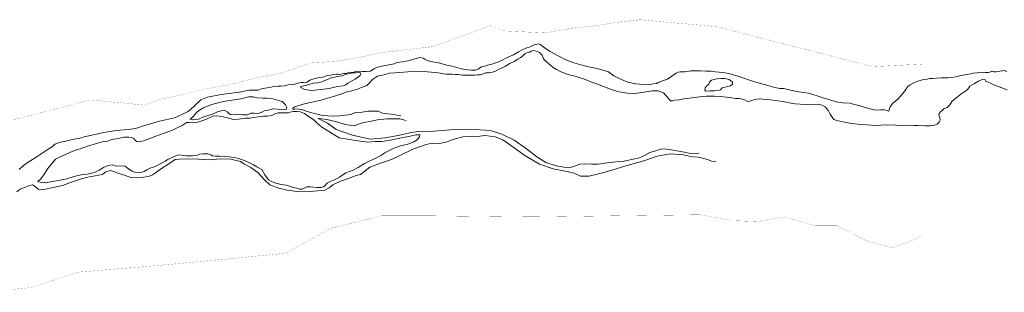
# Model space of a CAD drawing. Header units: metres. Extents: x 222609 to 404409, y 8547781 to 8795234.
# Tile 3 of 37: x 354589 to 356458, y 8548654 to 8549171. Entities that reach past the tile are written whole.
import ezdxf

# ---------------------------------------------------------------- set-up
doc = ezdxf.new("R2010")
doc.units = ezdxf.units.M
doc.layers.add('01. RIO', color=7, linetype='Continuous', lineweight=5, true_color=0x2776bb)
doc.layers.add('02. FAJA MARGINAL', color=5, linetype='Continuous', lineweight=0)

# ---------------------------------------------------------------- blocks, each defined once
blk = doc.blocks.new('REIORORI')
at = {"layer": '01. RIO', "color": 152, "lineweight": 15, "true_color": 0x2776bb, "flags": 128}
for points in [[(356462.8, 8549073), (356458.2, 8549074.5), (356454.9, 8549074.4), (356449.9, 8549073.3), (356443, 8549072.4), (356438, 8549072.3), (356435.6, 8549072.8), (356433.8, 8549072.8), (356432, 8549072.1), (356430.8, 8549071.7), (356428.3, 8549070.8), (356424.4, 8549070.8), (356422.1, 8549071.1), (356418.1, 8549070.6), (356414.7, 8549071), (356406.6, 8549070.2), (356398.9, 8549069.6), (356394.2, 8549068.4), (356387.2, 8549067.4), (356383.3, 8549066.6), (356379.7, 8549065.9), (356372.9, 8549064.5), (356366.2, 8549063), (356357.7, 8549061.7), (356350.7, 8549060.9), (356338.3, 8549060.7), (356329.4, 8549060.1), (356322.5, 8549059.7), (356316.9, 8549059.6), (356311.8, 8549058.6), (356305.5, 8549057.6), (356300.2, 8549056.4), (356292.3, 8549053.7), (356286.1, 8549051.1), (356278.3, 8549047.2), (356274.6, 8549043.7), (356271.1, 8549038.6), (356264.6, 8549030.7), (356255.8, 8549020.3), (356245.6, 8549012.3), (356241.3, 8549005.9), (356239.4, 8549000.4), (356239.1, 8548997.7), (356238.4, 8548997.7), (356235.9, 8548998.7), (356233.1, 8548999.7), (356229.8, 8549000.2), (356223.9, 8548999.9), (356213.4, 8548999.6), (356203.3, 8549002), (356192.1, 8549004.9), (356184.4, 8549007.9), (356176.8, 8549009.6), (356171.4, 8549010.7), (356165.3, 8549012.7), (356151.9, 8549013.3), (356142, 8549014.8), (356132.8, 8549016.9), (356123.2, 8549020.1), (356115.5, 8549022.1), (356104.7, 8549026.2), (356093, 8549030), (356085.7, 8549031.9), (356077.8, 8549033.3), (356063.9, 8549035.1), (356049.5, 8549038), (356039.4, 8549040.6), (356032.1, 8549040.6), (356022.4, 8549042.3), (356013.5, 8549044.7), (356003, 8549048.2), (355995.1, 8549050.1), (355976, 8549055.6), (355960, 8549061.4), (355948.6, 8549065), (355937.2, 8549068.6), (355928.4, 8549070.2), (355917.1, 8549071.6), (355909.1, 8549072.4), (355901.7, 8549073.2), (355891.8, 8549073.4), (355881.3, 8549074.1), (355869.6, 8549073.9), (355862.2, 8549073.9), (355857.3, 8549072.7), (355851.7, 8549072.4), (355847, 8549072.2), (355842.5, 8549072.1), (355839, 8549071.6), (355834.9, 8549069.5), (355829.9, 8549066.2), (355826.8, 8549063.8), (355818.5, 8549058.3), (355809.1, 8549055), (355800.7, 8549052.2), (355797.9, 8549050.2), (355791.8, 8549049.4), (355782.4, 8549047.8), (355772.3, 8549048.2), (355758.4, 8549049.5), (355743.6, 8549052.8), (355731.2, 8549057.7), (355716.9, 8549064.6), (355706.6, 8549071.9), (355700.2, 8549074.1), (355689.6, 8549077.2), (355678.3, 8549079.9), (355663.5, 8549082.9), (355654, 8549085.7), (355640.9, 8549089.2), (355625.5, 8549095), (355611.4, 8549102.8), (355595.8, 8549111.1), (355587, 8549116.7), (355581.9, 8549120.3), (355577.8, 8549123.8), (355574.2, 8549125.4), (355565.8, 8549123.5), (355558, 8549119.9), (355549.6, 8549117.2), (355542.7, 8549114), (355536.1, 8549110.3), (355526.4, 8549104.2), (355514.3, 8549099.1), (355505, 8549094.2), (355496.4, 8549090.4), (355485.3, 8549086.9), (355476.7, 8549084.8), (355470.2, 8549082.5), (355465.3, 8549081.6), (355462.1, 8549080.1), (355460, 8549077.7), (355454.6, 8549075.3), (355446.6, 8549075.2), (355439.3, 8549075.7), (355427.6, 8549078), (355409.7, 8549082.9), (355402.2, 8549084), (355384.1, 8549089.2), (355369.1, 8549092.1), (355362.2, 8549093.8), (355357.8, 8549096.3), (355354.7, 8549098.2), (355349.1, 8549099.1), (355339.2, 8549096.7), (355328.4, 8549093.5), (355316, 8549091.3), (355305, 8549089.6), (355299.6, 8549087.4), (355290.1, 8549085.8), (355279.4, 8549083.3), (355266.2, 8549080.4), (355260.9, 8549077.9), (355255, 8549073.5), (355246.3, 8549072.8), (355239.4, 8549073.1), (355231.5, 8549073.4), (355226.3, 8549072.8), (355221, 8549071.2), (355214.5, 8549071.4), (355208.7, 8549069.3), (355204.1, 8549069.2), (355200.7, 8549068.3), (355196.8, 8549067.3), (355193.4, 8549068), (355190.2, 8549067.9), (355184.4, 8549066.9), (355179.2, 8549065.9), (355172.7, 8549065.1), (355166.4, 8549062.5), (355162, 8549061.5), (355154.8, 8549060.7), (355146.9, 8549059.2), (355139.5, 8549056.5), (355134.3, 8549052.7), (355128.3, 8549051.9), (355123.1, 8549051.9), (355117.1, 8549051), (355111.1, 8549048.6), (355105.1, 8549048.3), (355098.6, 8549047.8), (355093.4, 8549046.1), (355091.8, 8549045.5), (355084.4, 8549045.3), (355079.3, 8549045), (355073.6, 8549044.2), (355068.3, 8549043.6), (355064.7, 8549042.6), (355058.8, 8549041.9), (355047.8, 8549040), (355041, 8549037.7), (355031.7, 8549037.5), (355024.5, 8549037.3), (355015.1, 8549035.4), (355006.2, 8549033.9), (354971.2, 8549029.1), (354945.3, 8549024), (354932.9, 8549019.1), (354919.2, 8549006.4), (354908.9, 8548997), (354905, 8548995.3), (354882.9, 8548985.2), (354854.3, 8548978.5), (354822.1, 8548969.1), (354808.3, 8548964.7), (354794.4, 8548962.9), (354772.1, 8548960.6), (354748.8, 8548957.1), (354711.4, 8548949.1), (354703, 8548946.4), (354691.4, 8548944.5), (354676.3, 8548940.5), (354666, 8548938.5), (354655.4, 8548934.8), (354650.3, 8548929.8), (354643, 8548925.7), (354633.1, 8548919.3), (354625.5, 8548913.9), (354618.3, 8548909.3), (354613.2, 8548905.7), (354606.7, 8548902), (354595.8, 8548894.4), (354587.6, 8548887)], [(356463.9, 8549037.8), (356448.2, 8549043.9), (356439.6, 8549047.1), (356433, 8549049.8), (356427.3, 8549052.5), (356423.1, 8549054.8), (356422.1, 8549056.9), (356420.7, 8549057.9), (356417.3, 8549058), (356409.4, 8549054.5), (356401.5, 8549050.2), (356392.7, 8549045.2), (356390.6, 8549041.9), (356388, 8549038.5), (356385.1, 8549036.4), (356375.5, 8549030.1), (356366.1, 8549022.4), (356358.8, 8549015.6), (356354.6, 8549009.9), (356349.5, 8549004.6), (356344.1, 8549002.5), (356340.3, 8548999), (356337.5, 8548997), (356334.5, 8548993.4), (356333.7, 8548990), (356335.7, 8548985.3), (356336.3, 8548980.6), (356334.6, 8548976.7), (356330.8, 8548972.9), (356324.6, 8548970.6), (356318.3, 8548969.9), (356307.1, 8548969.6), (356294.5, 8548970.2), (356287, 8548970.2), (356270.1, 8548969.9), (356252, 8548971), (356232.6, 8548971.5), (356215.2, 8548970.5), (356197.3, 8548971.8), (356185.5, 8548972), (356168.5, 8548974.2), (356151.7, 8548977.2), (356139.9, 8548979.6), (356134.7, 8548982), (356131.4, 8548986), (356127.4, 8548992), (356124.7, 8548998.4), (356121.4, 8549002.3), (356118.3, 8549005.9), (356113.7, 8549008.3), (356105.6, 8549011), (356081, 8549010.2), (356060.9, 8549011.6), (356049.5, 8549013.2), (356044.3, 8549014.6), (356038, 8549015.7), (356028.3, 8549016.9), (356018.6, 8549018.2), (356009.1, 8549019.4), (355999.6, 8549020.4), (355992.5, 8549020.9), (355983.8, 8549019.7), (355977.2, 8549017.2), (355972.8, 8549015.9), (355969.1, 8549016.6), (355964.6, 8549019.2), (355958.8, 8549020.9), (355954.1, 8549021.7), (355947.5, 8549021.4), (355941, 8549022.6), (355930.6, 8549024.1), (355918.6, 8549025.1), (355908, 8549025.8), (355893, 8549026.1), (355880.2, 8549024.9), (355865.7, 8549022.7), (355850, 8549020.7), (355840.6, 8549019.3), (355831.7, 8549018.3), (355828.6, 8549016.9), (355824.7, 8549016.9), (355821.7, 8549020.1), (355816.2, 8549026.7), (355811.1, 8549032.4), (355800.9, 8549036), (355789.6, 8549036.1), (355782.3, 8549034.7), (355770.2, 8549033.1), (355756.2, 8549031.1), (355743.7, 8549031.6), (355733.4, 8549033), (355722.8, 8549035.7), (355711.5, 8549038.4), (355704.2, 8549041.6), (355695.5, 8549044.8), (355684.8, 8549049.2), (355676.7, 8549052), (355671.3, 8549054.1), (355665.7, 8549056.5), (355657.3, 8549059.5), (355650.6, 8549061.5), (355643.3, 8549063.8), (355634.5, 8549065.9), (355624.3, 8549069.2), (355616.8, 8549072.5), (355607.7, 8549076.5), (355601.9, 8549080.6), (355597.1, 8549084.5), (355588.8, 8549090.9), (355583.1, 8549097), (355580.7, 8549103.7), (355575.7, 8549108.6), (355569.6, 8549111.3), (355564.8, 8549112.4), (355559.7, 8549111.4), (355557, 8549109.7), (355551.4, 8549108.2), (355547.8, 8549106.2), (355544.7, 8549103), (355540, 8549099.6), (355534.4, 8549096.5), (355527.7, 8549091.9), (355519.3, 8549087.8), (355514.6, 8549084.9), (355510.9, 8549082.7), (355504.5, 8549079.9), (355496.4, 8549076.2), (355492.3, 8549073.7), (355486.5, 8549071.4), (355480, 8549070.4), (355473.1, 8549070), (355467.3, 8549067.8), (355463.9, 8549066.3), (355460.2, 8549066.4), (355458.2, 8549066.2), (355453.4, 8549065.9), (355450.1, 8549065.8), (355443.5, 8549065.6), (355437, 8549065.6), (355429.6, 8549065.9), (355421.7, 8549066.9), (355415.6, 8549066.9), (355409.7, 8549067.7), (355404.7, 8549068), (355399.2, 8549068), (355393.3, 8549068.5), (355387.1, 8549069.4), (355378.7, 8549070.7), (355369.9, 8549071.4), (355362.9, 8549071.9), (355349.2, 8549072.9), (355337.8, 8549073.7), (355325.4, 8549072.3), (355310.8, 8549070.9), (355290.9, 8549069.8), (355277.5, 8549066), (355267.9, 8549064.2), (355258.7, 8549057.7), (355252.8, 8549051.5), (355248, 8549046.4), (355237.9, 8549042.5), (355228.3, 8549038.5), (355219.3, 8549036.1), (355210.1, 8549034.5), (355202.1, 8549031.3), (355188.5, 8549026.7), (355171.3, 8549021.5), (355158.8, 8549017.9), (355143.7, 8549014.6), (355127.1, 8549010.8), (355110.9, 8549005.5), (355107.6, 8549003.3), (355107.4, 8549002), (355108.5, 8549001), (355111.3, 8549002.1), (355118.5, 8549001.3), (355126.1, 8549000), (355134.5, 8548997.1), (355146.1, 8548993.5), (355161.4, 8548990.1), (355174.1, 8548988.8), (355185.1, 8548987.9), (355196.5, 8548988.4), (355216.8, 8548991.1), (355227, 8548994.8), (355238.7, 8548995.8), (355250.1, 8548997.8), (355269.2, 8548997.5), (355277.5, 8548994), (355298.7, 8548991.2), (355312.2, 8548989)], [(355878.7, 8548917.6), (355861.8, 8548917.3), (355850.7, 8548920), (355829.6, 8548923.3), (355817.2, 8548925.5), (355807.9, 8548925.8), (355796.2, 8548922.4), (355785.3, 8548919.4), (355775.1, 8548913.4), (355763.6, 8548908.3), (355756.4, 8548907.4), (355733.5, 8548902), (355720.8, 8548901.7), (355703.9, 8548899.8), (355687.1, 8548896.8), (355674.7, 8548897.1), (355660.8, 8548897.4), (355652.1, 8548896.8), (355639.2, 8548891.7), (355630.4, 8548889.9), (355607.5, 8548894.1), (355587.6, 8548900.1), (355570.4, 8548911), (355551.1, 8548926.4), (355527.6, 8548942.6), (355504.1, 8548954.1), (355482.7, 8548960.7), (355443.8, 8548963.1), (355414.3, 8548962.5), (355367.8, 8548959.2), (355349, 8548959.9), (355329.4, 8548956.3), (355307.3, 8548951.2), (355282.5, 8548946.8), (355254.4, 8548944.3), (355220.5, 8548951.9), (355189.8, 8548962.5), (355173.1, 8548974.6), (355155.5, 8548983.7), (355157.2, 8548983.9), (355172, 8548981.6), (355188.3, 8548978), (355207.6, 8548972.2), (355223.5, 8548969.5), (355238.7, 8548975.4), (355252.9, 8548978), (355268.2, 8548981.4), (355285.6, 8548983.3), (355300.8, 8548983.3), (355310.5, 8548983), (355322.8, 8548979.9)], [(355910.3, 8548902.1), (355902.1, 8548902.6), (355894.6, 8548905.6), (355887.7, 8548907.7), (355877.7, 8548910.6), (355868, 8548911.2), (355859.7, 8548912.5), (355849.4, 8548914.6), (355824.5, 8548916.4), (355798.9, 8548912.1), (355773.6, 8548903.4), (355743.9, 8548895.4), (355700.3, 8548881.6), (355670.1, 8548874.5), (355653.8, 8548874.5), (355641.3, 8548879.9), (355630.6, 8548882.7), (355618.4, 8548884.9), (355601.9, 8548887.9), (355575.7, 8548897), (355547.8, 8548913.7), (355523.4, 8548931), (355506.1, 8548942.9), (355491.7, 8548948.7), (355472.8, 8548951.6), (355462.3, 8548949.9), (355446.3, 8548949.3), (355430.3, 8548948.7), (355409.1, 8548942.9), (355400.5, 8548939.5), (355385.9, 8548936.4), (355371.7, 8548937), (355360.3, 8548934.1), (355335.1, 8548925.4), (355309, 8548913.1), (355294.5, 8548906), (355273.9, 8548899), (355253.6, 8548891), (355236.1, 8548877.1), (355227.6, 8548875.2), (355213.3, 8548870), (355197.9, 8548865), (355183.2, 8548858), (355176.3, 8548851.9), (355167.8, 8548847.8), (355140.2, 8548845.1), (355120.3, 8548844.2), (355096.3, 8548847.8), (355080.8, 8548851.5), (355063.4, 8548857.9), (355053.2, 8548867.7), (355040.6, 8548881.1), (355027.7, 8548890.7), (355014, 8548897.9), (355007.7, 8548902), (354989.5, 8548906.4), (354970.3, 8548907.2), (354949.8, 8548905.3), (354928, 8548906.8), (354909.6, 8548907.2), (354892, 8548906.4), (354884.1, 8548905.9), (354871.9, 8548897.9), (354856, 8548887.5), (354846.7, 8548880.7), (354841.1, 8548876.8), (354833.3, 8548873.3), (354823.7, 8548872.2), (354814.2, 8548871.4), (354801.1, 8548871), (354787.9, 8548876), (354775.1, 8548879.9), (354767.6, 8548883.4), (354761.4, 8548884.7), (354752.3, 8548882.2), (354745.9, 8548877.6), (354732.3, 8548874.9), (354718.2, 8548872.6), (354705.9, 8548869.3), (354685.4, 8548862.3), (354670.3, 8548856.7), (354652.3, 8548853), (354640.9, 8548850.5), (354629.3, 8548848.2), (354623.5, 8548849.7), (354618.3, 8548854.8), (354613.2, 8548857.5), (354607.6, 8548856.3), (354597.7, 8548852.6), (354589.6, 8548849.5), (354583.6, 8548844.5)]]:
    blk.add_lwpolyline(points, dxfattribs=at)
for points in [[(355124.9, 8549045.1), (355122.4, 8549044.5), (355122.5, 8549042.3), (355129.3, 8549038.9), (355143.6, 8549036.8), (355160.6, 8549038.7), (355176.3, 8549040.3), (355192.4, 8549044.1), (355202.7, 8549045.5), (355207.9, 8549047.6), (355211.7, 8549050.5), (355218.7, 8549054.2), (355225.5, 8549058.2), (355230.4, 8549061.4), (355235.2, 8549065.4), (355236.4, 8549067.8), (355236, 8549070.1), (355233.4, 8549071.1), (355226.9, 8549070.4), (355219.9, 8549070.2), (355216.3, 8549069.2), (355208.8, 8549067.5), (355200.9, 8549064.8), (355196, 8549064.1), (355189.9, 8549062.8), (355180.1, 8549061.1), (355174.2, 8549058.4), (355160.8, 8549052.9), (355154, 8549051.5), (355146.1, 8549050.5), (355137.6, 8549048.1), (355130.5, 8549046.1)], [(355941.9, 8549052.6), (355935.6, 8549057.5), (355927.7, 8549059.8), (355920.6, 8549059.8), (355913.3, 8549058.9), (355906.9, 8549057.5), (355902.1, 8549056.1), (355898.5, 8549052.6), (355897, 8549048.8), (355893.2, 8549045.6), (355890.4, 8549042), (355889.7, 8549038), (355891.5, 8549035.7), (355899.7, 8549035.9), (355907.8, 8549036.4), (355914.6, 8549036.7), (355919.6, 8549038.3), (355922.4, 8549041.7), (355933, 8549044.3), (355938.2, 8549045.9), (355941.9, 8549048.7), (355942, 8549051.3)], [(354911.6, 8548982.1), (354914.3, 8548983.7), (354918.6, 8548987.9), (354925.2, 8548995.9), (354930.4, 8548999.6), (354937.8, 8549003.9), (354945.6, 8549007.3), (354953.3, 8549010.4), (354970.2, 8549014.9), (354982.5, 8549017.1), (354996.6, 8549019.1), (355008.3, 8549020.8), (355023.5, 8549024.9), (355032.2, 8549024.9), (355038.8, 8549023), (355051.1, 8549022.2), (355058.5, 8549022.2), (355069.5, 8549020.9), (355086.8, 8549016), (355093.1, 8549009.9), (355095.9, 8549004.8), (355095.4, 8549001.2), (355091, 8549000.5), (355078.4, 8549001.4), (355069.5, 8549001.8), (355060.8, 8548999.5), (355052.8, 8548998.5), (355047.1, 8548994.9), (355040.9, 8548993.4), (355033.8, 8548993.9), (355027.9, 8548993.7), (355024.8, 8548992.3), (355021.2, 8548990.7), (355011.7, 8548990.7), (355003.9, 8548991.6), (354997.8, 8548990.7), (354988.9, 8548991.3), (354986.1, 8548993.3), (354982.4, 8548996.3), (354978.3, 8548999.1), (354971.4, 8548997.9), (354964.5, 8548996), (354954.8, 8548992.1), (354936.3, 8548986.1), (354928.2, 8548982.6), (354921.8, 8548981.6), (354915.9, 8548981.3)], [(354623.6, 8548864.7), (354628.8, 8548869.1), (354634.4, 8548876.8), (354641.8, 8548888), (354651, 8548899.3), (354657, 8548906.2), (354673.6, 8548915), (354692.8, 8548922.7), (354705.2, 8548926.9), (354717.2, 8548931.4), (354734.8, 8548936), (354745.5, 8548939.5), (354754.3, 8548940.3), (354763.7, 8548943.5), (354776, 8548945.5), (354787.4, 8548948.5), (354796.2, 8548948.5), (354801.6, 8548947.6), (354805.3, 8548945.7), (354808.5, 8548942.1), (354810.8, 8548940.2), (354816.7, 8548939.2), (354825.7, 8548941.8), (354836.1, 8548945.9), (354847.5, 8548950.4), (354861.2, 8548955), (354877.4, 8548961.2), (354887.5, 8548965.8), (354897.2, 8548970.4), (354904.9, 8548975.2), (354905.3, 8548975.8), (354910.7, 8548975.8), (354926.8, 8548976.8), (354936.7, 8548979.9), (354945, 8548983.3), (354955.4, 8548988), (354962.8, 8548989), (354972.6, 8548987.2), (354988.3, 8548983.8), (354994, 8548982), (355004.1, 8548982.3), (355017, 8548984), (355025.5, 8548984.4), (355032.5, 8548985.4), (355042.2, 8548986.7), (355051.8, 8548988.1), (355059.5, 8548988.3), (355067.5, 8548989.5), (355073.1, 8548992.2), (355079.3, 8548994.1), (355089.8, 8548994.2), (355095.1, 8548994.5), (355099, 8548994.6), (355102.1, 8548995.6), (355104.9, 8548996.4), (355108.9, 8548996.7), (355115, 8548996.7), (355121.4, 8548996.5), (355129.4, 8548993), (355133.2, 8548990.1), (355147.4, 8548981.2), (355153.5, 8548974.7), (355162.2, 8548967.5), (355195.2, 8548946.8), (355226.8, 8548942.1), (355249.6, 8548938.8), (355263.4, 8548939.7), (355276.3, 8548940.2), (355289.7, 8548941.8), (355304.2, 8548944.9), (355329.8, 8548950.3), (355341, 8548952.4), (355348.3, 8548952.8), (355347.8, 8548948.6), (355343.4, 8548943), (355337, 8548939.5), (355326, 8548935), (355311.9, 8548932), (355296.5, 8548925.9), (355281.9, 8548918.4), (355274.2, 8548913.7), (355263.7, 8548907.9), (355253.3, 8548903.4), (355243.5, 8548898.1), (355231.5, 8548890.9), (355221.9, 8548885.5), (355207.9, 8548880.8), (355196, 8548872.1), (355187.7, 8548867.6), (355178.4, 8548864), (355172.4, 8548861.1), (355168.4, 8548856), (355165.3, 8548853.8), (355161.1, 8548853), (355153.1, 8548853), (355141.1, 8548853.9), (355134.1, 8548853.9), (355128.6, 8548851.5), (355125.2, 8548849.6), (355120.3, 8548849.5), (355114.7, 8548851.5), (355107.2, 8548852.8), (355103.1, 8548854.7), (355095.6, 8548857), (355089.6, 8548857.5), (355085.2, 8548858.3), (355075.1, 8548860.8), (355068, 8548863.3), (355061, 8548867.2), (355053.9, 8548876.9), (355048.7, 8548886.6), (355038.7, 8548891.9), (355031.5, 8548896.2), (355021.4, 8548901.6), (355013.7, 8548904.9), (355006.1, 8548907.1), (354999, 8548909.3), (354986.5, 8548911), (354978.1, 8548911.3), (354968.7, 8548912.1), (354960.2, 8548912.4), (354954.9, 8548912.8), (354951.8, 8548914.6), (354945.8, 8548916.6), (354937.1, 8548916.6), (354930.3, 8548915.9), (354926.2, 8548913.8), (354917.1, 8548913.1), (354904.5, 8548913.1), (354896.1, 8548913.8), (354889.5, 8548914.4), (354880.8, 8548910.8), (354869.9, 8548905.6), (354865.1, 8548903), (354849.6, 8548894.4), (354841.2, 8548890.9), (354836.1, 8548889.3), (354829.9, 8548886.5), (354825.2, 8548883.3), (354818.9, 8548881.5), (354807.1, 8548881.8), (354802, 8548883.7), (354793.4, 8548889.7), (354788.7, 8548893.2), (354780.8, 8548893.7), (354771.6, 8548893.5), (354765.2, 8548895.6), (354756.9, 8548894.4), (354748.1, 8548890.9), (354739.8, 8548885.6), (354732.3, 8548881.8), (354727.8, 8548880.5), (354717.3, 8548878.2), (354708.4, 8548877.2), (354696.9, 8548874.7), (354681.8, 8548870.4), (354675.5, 8548868.3), (354665.4, 8548866.7), (354651.7, 8548863.9), (354637.2, 8548861.5), (354623.6, 8548863.3), (354622.7, 8548863.8)]]:
    blk.add_lwpolyline(points, close=True, dxfattribs=at)

msp = doc.modelspace()

# ---------------------------------------------------------------- linework, layer by layer
at = {"layer": '02. FAJA MARGINAL', "color": 5, "true_color": 0x0000ff, "const_width": 0.23}
for points in [[(356301.5, 8549086.8), (356208, 8549082), (355912, 8549158), (355767, 8549171), (355722, 8549166), (355677, 8549159), (355638, 8549155), (355587, 8549146), (355507, 8549150), (355482, 8549160), (355374, 8549120), (355276, 8549109), (355231, 8549099), (355187, 8549092), (355141, 8549089), (355090, 8549071), (355035, 8549060), (354989, 8549048), (354943, 8549040), (354899, 8549029), (354855, 8549020), (354826, 8549009), (354724, 8549019), (354564, 8548978)], [(356301.5, 8548761.6), (356292, 8548756), (356245, 8548738), (356198, 8548751), (356141, 8548780), (356100, 8548780), (356041, 8548797), (355990, 8548788), (355939, 8548790), (355882, 8548801), (355562, 8548797), (355364, 8548799), (355276, 8548799), (355178, 8548775), (355094, 8548728), (354961, 8548715), (354832, 8548703), (354698, 8548692), (354612, 8548663), (354521, 8548654)]]:
    msp.add_lwpolyline(points, dxfattribs=at)

# ---------------------------------------------------------------- block references
msp.add_blockref('REIORORI', (0, 0))

doc.saveas('drawing.dxf')
